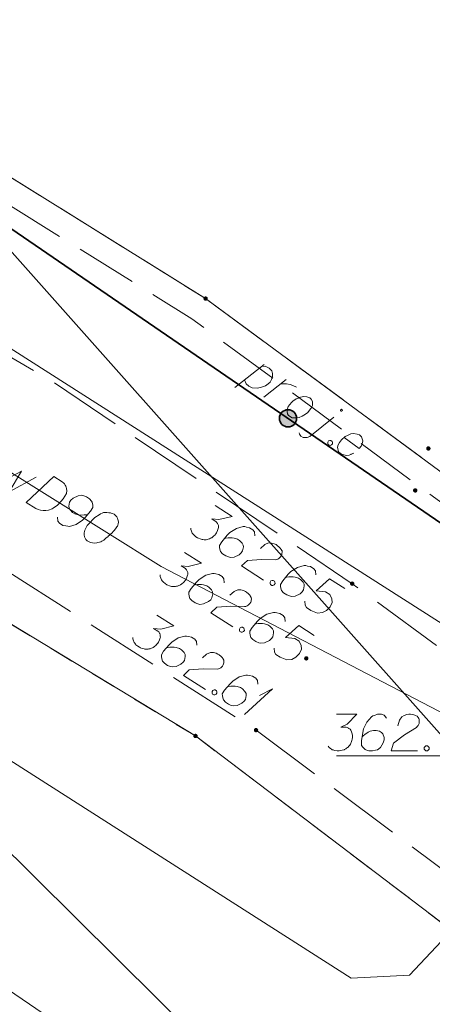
# Model space of a CAD drawing. Header units: metres. Extents: x 5554594 to 5556205, y 5636132 to 5636668.
# Tile 163 of 168: x 5555484 to 5555492, y 5636442 to 5636463. Entities that reach past the tile are written whole.
import ezdxf

# ---------------------------------------------------------------- set-up
doc = ezdxf.new("R2010")
doc.units = ezdxf.units.M
doc.header["$MEASUREMENT"] = 0
doc.header["$XCLIPFRAME"] = 0
for name, pattern in [('05-linia 2.5 1', [1.75, 1.25, -0.5]), ('L_0_06', [2, 1.5, -0.5]), ('PRZER1-1', [2, 1, -1]), ('PRZER3-1', [4, 3, -1])]:
    doc.linetypes.add(name, pattern=pattern)
for name, color, linetype, lineweight in [('#digitalizacja', 7, 'Continuous', 18), ('#RASTER', 7, 'Continuous', 18), ('#skartowane', 7, 'Continuous', 18), ('#zmodyfikowane', 7, 'Continuous', 18), ('#ZUDP', 7, 'Continuous', 18)]:
    doc.layers.add(name, color=color, linetype=linetype, lineweight=lineweight)
for name, color, linetype, lineweight, true_color in [('GEPPGD', 96, 'Continuous', 18, 0x008000), ('GESDZI', 18, 'Continuous', 18, 0x0a0909), ('GESKKL', 96, 'PRZER3-1', 18, 0x008000), ('GESUZY', 96, 'PRZER1-1', 18, 0x008000), ('GULENN', 1, 'Continuous', 18, 0xff0000), ('GULKSP', 36, 'Continuous', 18, 0x803300), ('GULWOP', 5, 'Continuous', 18, 0x0000ff), ('GUPWPI', 5, 'Continuous', 18, 0x0000ff)]:
    doc.layers.add(name, color=color, linetype=linetype, lineweight=lineweight, true_color=true_color)
picture_1 = doc.add_image_def('image2.tif', size_in_pixel=(18897, 11811))

# ---------------------------------------------------------------- blocks, each defined once
blk = doc.blocks.new('POINT')
blk.add_hatch(color=0).paths.add_polyline_path([(-0.000884, -0.0025), (-0.0025, -0.000884), (-0.0025, 0.000884), (0.000884, 0.0025), (0.0025, 0.000884), (0.0025, -0.000884), (0.000884, -0.0025)])
blk = doc.blocks.new('EPPGN')
blk.add_hatch(color=0).paths.add_polyline_path([(0, -0.09), (-0.027812, -0.085595), (-0.052901, -0.072812), (-0.072812, -0.052901), (-0.085595, -0.027812), (-0.09, 0), (-0.085595, 0.027812), (-0.072812, 0.052901), (-0.052901, 0.072812), (-0.027812, 0.085595), (0, 0.09), (0.027812, 0.085595), (0.052901, 0.072812), (0.072812, 0.052901), (0.085595, 0.027812), (0.09, 0), (0.085595, -0.027812), (0.072812, -0.052901), (0.052901, -0.072812), (0.027812, -0.085595)])
blk = doc.blocks.new('*U298')
at = {"layer": '#skartowane', "color": 7, "linetype": 'ByBlock', "lineweight": 18}
for q in [(5555488.391, 5636448.282), (5555488.703, 5636448.671)]:
    blk.add_line((5555488.964, 5636448.806), q, dxfattribs=at)
blk = doc.blocks.new('*U1667')
at = {"layer": '#ZUDP', "color": 1, "linetype": 'ByBlock', "lineweight": 18}
blk.add_line((5555488.197, 5636454.977), (5555488.797, 5636455.452), dxfattribs=at)
at = {"layer": '#ZUDP', "color": 1, "linetype": 'ByBlock', "lineweight": 18, "flags": 128}
blk.add_lwpolyline([(5555488.744, 5636455.41), (5555488.82, 5636455.413), (5555488.901, 5636455.375), (5555488.952, 5636455.323), (5555488.969, 5636455.267), (5555488.969, 5636455.207), (5555488.95, 5636455.141), (5555488.919, 5636455.09), (5555488.878, 5636455.054), (5555488.825, 5636455.013), (5555488.745, 5636454.984), (5555488.659, 5636454.966), (5555488.553, 5636454.971), (5555488.484, 5636455.007), (5555488.431, 5636455.054), (5555488.393, 5636455.133)], dxfattribs=at)
blk = doc.blocks.new('*U1668')
at = {"layer": '#ZUDP', "color": 1, "linetype": 'ByBlock', "lineweight": 18}
blk.add_line((5555488.793, 5636454.78), (5555489.245, 5636455.144), dxfattribs=at)
at = {"layer": '#ZUDP', "color": 1, "linetype": 'ByBlock', "lineweight": 18, "flags": 128}
blk.add_lwpolyline([(5555489.136, 5636455.055), (5555489.173, 5636455.057), (5555489.254, 5636455.056), (5555489.328, 5636455.038), (5555489.382, 5636455.021), (5555489.459, 5636454.986)], dxfattribs=at)
blk = doc.blocks.new('*U1669')
at = {"layer": '#ZUDP', "color": 1, "linetype": 'ByBlock', "lineweight": 18}
blk.add_line((5555489.734, 5636453.976), (5555490.223, 5636454.371), dxfattribs=at)
at = {"layer": '#ZUDP', "color": 1, "linetype": 'ByBlock', "lineweight": 18, "flags": 128}
for points in [[(5555490.394, 5636454.502), (5555490.395, 5636454.504), (5555490.396, 5636454.505), (5555490.397, 5636454.507), (5555490.397, 5636454.509), (5555490.398, 5636454.511), (5555490.398, 5636454.513), (5555490.398, 5636454.515), (5555490.397, 5636454.517), (5555490.397, 5636454.519), (5555490.396, 5636454.521), (5555490.395, 5636454.522), (5555490.394, 5636454.524), (5555490.393, 5636454.526), (5555490.392, 5636454.527), (5555490.39, 5636454.528), (5555490.389, 5636454.529), (5555490.387, 5636454.53), (5555490.385, 5636454.531), (5555490.383, 5636454.531), (5555490.381, 5636454.532), (5555490.379, 5636454.532), (5555490.377, 5636454.532), (5555490.375, 5636454.531), (5555490.373, 5636454.531), (5555490.372, 5636454.53), (5555490.37, 5636454.529), (5555490.368, 5636454.528), (5555490.367, 5636454.527), (5555490.365, 5636454.526), (5555490.364, 5636454.524), (5555490.363, 5636454.523), (5555490.362, 5636454.521), (5555490.361, 5636454.519), (5555490.361, 5636454.517), (5555490.361, 5636454.515), (5555490.36, 5636454.513), (5555490.361, 5636454.511), (5555490.361, 5636454.509), (5555490.361, 5636454.507), (5555490.362, 5636454.506), (5555490.363, 5636454.504), (5555490.364, 5636454.502), (5555490.365, 5636454.501), (5555490.367, 5636454.499), (5555490.368, 5636454.498), (5555490.37, 5636454.497), (5555490.371, 5636454.496), (5555490.373, 5636454.495), (5555490.375, 5636454.495), (5555490.377, 5636454.495), (5555490.379, 5636454.494), (5555490.381, 5636454.495), (5555490.383, 5636454.495), (5555490.385, 5636454.495), (5555490.387, 5636454.496), (5555490.388, 5636454.497), (5555490.39, 5636454.498), (5555490.391, 5636454.499), (5555490.393, 5636454.501), (5555490.394, 5636454.502)], [(5555489.511, 5636454.052), (5555489.52, 5636454.024), (5555489.547, 5636453.982), (5555489.594, 5636453.955), (5555489.628, 5636453.952), (5555489.674, 5636453.954), (5555489.734, 5636453.976)]]:
    blk.add_lwpolyline(points, dxfattribs=at)

msp = doc.modelspace()

# ---------------------------------------------------------------- hatches: boundary and pattern name
at = {"layer": '#skartowane', "linetype": 'Continuous', "lineweight": 35}
h = msp.add_hatch(color=7, dxfattribs=at)
edge = h.paths.add_edge_path()
edge.add_arc((5555489.285, 5636454.348), 0.175, 0, 360)
at = {"layer": '#skartowane', "linetype": 'Continuous', "lineweight": 18}
h = msp.add_hatch(color=7, dxfattribs=at)
edge = h.paths.add_edge_path()
edge.add_arc((5555492.16, 5636453.73), 0.045, 0, 360)
h = msp.add_hatch(color=7, dxfattribs=at)
edge = h.paths.add_edge_path()
edge.add_arc((5555491.89, 5636452.87), 0.045, 0, 360)
h = msp.add_hatch(color=7, dxfattribs=at)
edge = h.paths.add_edge_path()
edge.add_arc((5555490.6, 5636450.96), 0.045, 0, 360)
h = msp.add_hatch(color=7, dxfattribs=at)
edge = h.paths.add_edge_path()
edge.add_arc((5555489.66, 5636449.43), 0.045, 0, 360)
h = msp.add_hatch(color=7, dxfattribs=at)
edge = h.paths.add_edge_path()
edge.add_arc((5555488.63, 5636447.96), 0.045, 0, 360)

# ---------------------------------------------------------------- linework, layer by layer
at = {"layer": '#digitalizacja', "color": 5, "linetype": 'Continuous', "lineweight": 18}
for q in [(5555457.624, 5636469.502), (5555496.921, 5636445.974)]:
    msp.add_line((5555486.685, 5636451.31), q, dxfattribs=at)
at = {"layer": '#digitalizacja', "color": 36, "linetype": 'Continuous', "lineweight": 18, "true_color": 0x803300}
msp.add_line((5555466.999, 5636466.383), (5555497.54, 5636446.88), dxfattribs=at)
at = {"layer": '#digitalizacja', "color": 5, "linetype": 'Continuous', "lineweight": 18, "flags": 128}
for points in [[(5555468.916, 5636474.304), (5555508.576, 5636429.685), (5555515.269, 5636413.34), (5555521.42, 5636402.404)], [(5555483.572, 5636453.478), (5555483.327, 5636452.998), (5555483.828, 5636453.263), (5555483.573, 5636452.844), (5555484.129, 5636453.143)], [(5555484.491, 5636453.154), (5555484.661, 5636453.047), (5555484.693, 5636453.02), (5555484.705, 5636453.006), (5555484.724, 5636452.98), (5555484.733, 5636452.961), (5555484.741, 5636452.941), (5555484.751, 5636452.901), (5555484.753, 5636452.871), (5555484.747, 5636452.806), (5555484.678, 5636452.695), (5555484.642, 5636452.649), (5555484.621, 5636452.627), (5555484.6, 5636452.605), (5555484.58, 5636452.583), (5555484.554, 5636452.564), (5555484.525, 5636452.54), (5555484.477, 5636452.508), (5555484.454, 5636452.494), (5555484.38, 5636452.464), (5555484.326, 5636452.456), (5555484.27, 5636452.456), (5555484.213, 5636452.464), (5555484.166, 5636452.479), (5555484.118, 5636452.502), (5555483.923, 5636452.625), (5555484.491, 5636453.154)], [(5555484.563, 5636452.322), (5555484.568, 5636452.242), (5555484.604, 5636452.199), (5555484.674, 5636452.155), (5555484.736, 5636452.143), (5555484.773, 5636452.135), (5555484.807, 5636452.134), (5555484.944, 5636452.174), (5555485.074, 5636452.26), (5555485.13, 5636452.315), (5555485.241, 5636452.448), (5555485.288, 5636452.523), (5555485.286, 5636452.566), (5555485.271, 5636452.631), (5555485.263, 5636452.65), (5555485.222, 5636452.696), (5555485.157, 5636452.737), (5555485.101, 5636452.758), (5555485.059, 5636452.77), (5555484.984, 5636452.762), (5555484.884, 5636452.713), (5555484.838, 5636452.672), (5555484.813, 5636452.632), (5555484.797, 5636452.551), (5555484.801, 5636452.514), (5555484.824, 5636452.472), (5555484.874, 5636452.419), (5555484.919, 5636452.391), (5555484.984, 5636452.372), (5555485.028, 5636452.365), (5555485.113, 5636452.367), (5555485.159, 5636452.373), (5555485.184, 5636452.379)], [(5555485.732, 5636452.377), (5555485.722, 5636452.383), (5555485.689, 5636452.397), (5555485.666, 5636452.404), (5555485.648, 5636452.409), (5555485.617, 5636452.414), (5555485.577, 5636452.418), (5555485.543, 5636452.419), (5555485.505, 5636452.415), (5555485.478, 5636452.404), (5555485.447, 5636452.388), (5555485.416, 5636452.373), (5555485.382, 5636452.352), (5555485.36, 5636452.338), (5555485.331, 5636452.314), (5555485.285, 5636452.274), (5555485.223, 5636452.208), (5555485.175, 5636452.154), (5555485.141, 5636452.099), (5555485.121, 5636452.056), (5555485.113, 5636451.999), (5555485.112, 5636451.964), (5555485.118, 5636451.918), (5555485.136, 5636451.88), (5555485.147, 5636451.865), (5555485.174, 5636451.841), (5555485.199, 5636451.826), (5555485.243, 5636451.806), (5555485.284, 5636451.794), (5555485.318, 5636451.793), (5555485.369, 5636451.796), (5555485.393, 5636451.802), (5555485.426, 5636451.809), (5555485.453, 5636451.82), (5555485.473, 5636451.829), (5555485.499, 5636451.847), (5555485.51, 5636451.854), (5555485.536, 5636451.873), (5555485.564, 5636451.897), (5555485.593, 5636451.921), (5555485.611, 5636451.938), (5555485.625, 5636451.949), (5555485.643, 5636451.966), (5555485.681, 5636452.005), (5555485.702, 5636452.027), (5555485.722, 5636452.049), (5555485.749, 5636452.081), (5555485.782, 5636452.123), (5555485.792, 5636452.138), (5555485.799, 5636452.161), (5555485.807, 5636452.184), (5555485.811, 5636452.223), (5555485.808, 5636452.253), (5555485.803, 5636452.277), (5555485.792, 5636452.305), (5555485.778, 5636452.327), (5555485.766, 5636452.342), (5555485.754, 5636452.356), (5555485.732, 5636452.377)]]:
    msp.add_lwpolyline(points, dxfattribs=at)
at = {"layer": '#skartowane', "color": 7, "linetype": 'Continuous', "lineweight": 35, "flags": 128}
msp.add_lwpolyline([(5555468.81, 5636468.65), (5555471.5, 5636466.63), (5555472.37, 5636465.95), (5555473.82, 5636464.95), (5555499.77, 5636447.16)], dxfattribs=at)
at = {"layer": '#skartowane', "color": 7, "linetype": 'L_0_06', "lineweight": 18, "flags": 128}
msp.add_lwpolyline([(5555493.03, 5636444.67), (5555488.63, 5636447.96), (5555482.03, 5636452.18), (5555476.98, 5636455.3), (5555470.63, 5636458.9), (5555471.78, 5636461.74), (5555478.55, 5636458.51), (5555484.4, 5636455.14), (5555490.6, 5636450.96), (5555495.38, 5636447.45), (5555493.03, 5636444.67)], close=True, dxfattribs=at)
at = {"layer": '#skartowane', "color": 7, "linetype": 'Continuous', "lineweight": 18, "flags": 128}
for points in [[(5555487.791, 5636452.559), (5555488.139, 5636452.336), (5555487.867, 5636452.272), (5555487.722, 5636452.287), (5555487.812, 5636452.23), (5555487.829, 5636452.212), (5555487.836, 5636452.201), (5555487.842, 5636452.19), (5555487.849, 5636452.178), (5555487.859, 5636452.151), (5555487.86, 5636452.129), (5555487.86, 5636452.108), (5555487.856, 5636452.09), (5555487.843, 5636452.049), (5555487.829, 5636452.016), (5555487.82, 5636452.001), (5555487.807, 5636451.981), (5555487.783, 5636451.954), (5555487.765, 5636451.938), (5555487.748, 5636451.921), (5555487.733, 5636451.909), (5555487.722, 5636451.902), (5555487.71, 5636451.896), (5555487.699, 5636451.889), (5555487.68, 5636451.88), (5555487.652, 5636451.87), (5555487.627, 5636451.864), (5555487.611, 5636451.861), (5555487.59, 5636451.861), (5555487.569, 5636451.86), (5555487.542, 5636451.863), (5555487.529, 5636451.864), (5555487.488, 5636451.877), (5555487.455, 5636451.891), (5555487.432, 5636451.898), (5555487.397, 5636451.921), (5555487.36, 5636451.951), (5555487.349, 5636451.966), (5555487.337, 5636451.98), (5555487.325, 5636451.995), (5555487.317, 5636452.014), (5555487.308, 5636452.034), (5555487.296, 5636452.069), (5555487.294, 5636452.099)], [(5555488.607, 5636451.939), (5555488.602, 5636452.019), (5555488.567, 5636452.063), (5555488.498, 5636452.107), (5555488.435, 5636452.119), (5555488.399, 5636452.128), (5555488.364, 5636452.129), (5555488.228, 5636452.091), (5555488.096, 5636452.006), (5555488.04, 5636451.951), (5555487.928, 5636451.819), (5555487.88, 5636451.745), (5555487.881, 5636451.702), (5555487.895, 5636451.637), (5555487.904, 5636451.618), (5555487.944, 5636451.571), (5555488.009, 5636451.529), (5555488.065, 5636451.508), (5555488.106, 5636451.495), (5555488.181, 5636451.503), (5555488.282, 5636451.551), (5555488.329, 5636451.591), (5555488.354, 5636451.631), (5555488.371, 5636451.712), (5555488.367, 5636451.749), (5555488.345, 5636451.791), (5555488.294, 5636451.844), (5555488.25, 5636451.873), (5555488.185, 5636451.893), (5555488.141, 5636451.901), (5555488.056, 5636451.899), (5555488.01, 5636451.893), (5555487.986, 5636451.888)], [(5555488.723, 5636451.682), (5555488.809, 5636451.761), (5555488.887, 5636451.795), (5555488.947, 5636451.791), (5555489.002, 5636451.778), (5555489.04, 5636451.76), (5555489.065, 5636451.745), (5555489.106, 5636451.711), (5555489.13, 5636451.682), (5555489.141, 5636451.667), (5555489.162, 5636451.633), (5555489.164, 5636451.604), (5555489.161, 5636451.578), (5555489.157, 5636451.56), (5555489.149, 5636451.536), (5555489.133, 5636451.512), (5555489.112, 5636451.49), (5555489.098, 5636451.478), (5555489.075, 5636451.465), (5555489.047, 5636451.454), (5555489.023, 5636451.449), (5555488.739, 5636451.455), (5555488.453, 5636451.435), (5555488.332, 5636451.323), (5555488.785, 5636451.033)], [(5555487.163, 5636451.6), (5555487.511, 5636451.377), (5555487.239, 5636451.313), (5555487.094, 5636451.328), (5555487.184, 5636451.271), (5555487.2, 5636451.253), (5555487.207, 5636451.242), (5555487.214, 5636451.231), (5555487.221, 5636451.219), (5555487.231, 5636451.192), (5555487.232, 5636451.17), (5555487.232, 5636451.149), (5555487.227, 5636451.131), (5555487.215, 5636451.09), (5555487.201, 5636451.057), (5555487.191, 5636451.042), (5555487.179, 5636451.022), (5555487.155, 5636450.995), (5555487.137, 5636450.979), (5555487.119, 5636450.962), (5555487.105, 5636450.95), (5555487.093, 5636450.943), (5555487.082, 5636450.937), (5555487.071, 5636450.93), (5555487.051, 5636450.921), (5555487.024, 5636450.911), (5555486.999, 5636450.906), (5555486.983, 5636450.902), (5555486.962, 5636450.902), (5555486.94, 5636450.901), (5555486.914, 5636450.904), (5555486.901, 5636450.905), (5555486.86, 5636450.918), (5555486.827, 5636450.932), (5555486.804, 5636450.939), (5555486.769, 5636450.962), (5555486.732, 5636450.992), (5555486.72, 5636451.007), (5555486.709, 5636451.021), (5555486.697, 5636451.036), (5555486.688, 5636451.055), (5555486.68, 5636451.075), (5555486.668, 5636451.11), (5555486.665, 5636451.14)], [(5555489.856, 5636451.141), (5555489.851, 5636451.221), (5555489.816, 5636451.264), (5555489.746, 5636451.309), (5555489.684, 5636451.321), (5555489.648, 5636451.33), (5555489.613, 5636451.331), (5555489.476, 5636451.292), (5555489.345, 5636451.208), (5555489.289, 5636451.153), (5555489.177, 5636451.021), (5555489.129, 5636450.946), (5555489.13, 5636450.904), (5555489.144, 5636450.839), (5555489.153, 5636450.819), (5555489.193, 5636450.772), (5555489.258, 5636450.731), (5555489.314, 5636450.709), (5555489.355, 5636450.697), (5555489.43, 5636450.705), (5555489.531, 5636450.753), (5555489.578, 5636450.793), (5555489.603, 5636450.833), (5555489.619, 5636450.913), (5555489.615, 5636450.951), (5555489.593, 5636450.993), (5555489.543, 5636451.046), (5555489.498, 5636451.075), (5555489.434, 5636451.095), (5555489.39, 5636451.102), (5555489.305, 5636451.1), (5555489.259, 5636451.095), (5555489.234, 5636451.089)], [(5555487.979, 5636450.98), (5555487.974, 5636451.06), (5555487.939, 5636451.104), (5555487.869, 5636451.148), (5555487.807, 5636451.16), (5555487.771, 5636451.169), (5555487.736, 5636451.17), (5555487.599, 5636451.132), (5555487.468, 5636451.047), (5555487.412, 5636450.992), (5555487.3, 5636450.86), (5555487.252, 5636450.786), (5555487.253, 5636450.743), (5555487.267, 5636450.678), (5555487.276, 5636450.659), (5555487.316, 5636450.612), (5555487.381, 5636450.57), (5555487.437, 5636450.549), (5555487.478, 5636450.536), (5555487.553, 5636450.544), (5555487.654, 5636450.592), (5555487.701, 5636450.632), (5555487.726, 5636450.672), (5555487.742, 5636450.753), (5555487.738, 5636450.79), (5555487.716, 5636450.832), (5555487.666, 5636450.886), (5555487.621, 5636450.914), (5555487.557, 5636450.934), (5555487.513, 5636450.942), (5555487.428, 5636450.94), (5555487.382, 5636450.934), (5555487.357, 5636450.929)], [(5555490.448, 5636450.86), (5555490.134, 5636451.061), (5555489.864, 5636450.813), (5555490.056, 5636450.795), (5555490.14, 5636450.741), (5555490.181, 5636450.652), (5555490.189, 5636450.577), (5555490.145, 5636450.486), (5555490.076, 5636450.411), (5555489.992, 5636450.367), (5555489.887, 5636450.356), (5555489.755, 5636450.413), (5555489.666, 5636450.47), (5555489.633, 5636450.519), (5555489.629, 5636450.599)], [(5555488.983, 5636451.026), (5555489.008, 5636451.01), (5555489.017, 5636450.99), (5555489.019, 5636450.961), (5555489.003, 5636450.936), (5555488.975, 5636450.925), (5555488.954, 5636450.925), (5555488.929, 5636450.941), (5555488.921, 5636450.96), (5555488.919, 5636450.99), (5555488.934, 5636451.015), (5555488.962, 5636451.025), (5555488.983, 5636451.026)], [(5555488.095, 5636450.723), (5555488.18, 5636450.802), (5555488.258, 5636450.836), (5555488.319, 5636450.832), (5555488.373, 5636450.819), (5555488.411, 5636450.801), (5555488.436, 5636450.786), (5555488.478, 5636450.752), (5555488.501, 5636450.723), (5555488.513, 5636450.708), (5555488.533, 5636450.674), (5555488.536, 5636450.645), (5555488.533, 5636450.619), (5555488.528, 5636450.601), (5555488.521, 5636450.578), (5555488.505, 5636450.553), (5555488.484, 5636450.531), (5555488.469, 5636450.519), (5555488.447, 5636450.506), (5555488.419, 5636450.495), (5555488.395, 5636450.49), (5555488.111, 5636450.496), (5555487.825, 5636450.476), (5555487.704, 5636450.364), (5555488.157, 5636450.074)], [(5555486.601, 5636450.317), (5555486.95, 5636450.094), (5555486.677, 5636450.03), (5555486.533, 5636450.045), (5555486.622, 5636449.988), (5555486.639, 5636449.97), (5555486.646, 5636449.959), (5555486.653, 5636449.948), (5555486.659, 5636449.936), (5555486.67, 5636449.909), (5555486.67, 5636449.887), (5555486.671, 5636449.866), (5555486.666, 5636449.848), (5555486.654, 5636449.807), (5555486.64, 5636449.774), (5555486.63, 5636449.759), (5555486.617, 5636449.739), (5555486.593, 5636449.712), (5555486.576, 5636449.695), (5555486.558, 5636449.679), (5555486.543, 5636449.667), (5555486.532, 5636449.66), (5555486.521, 5636449.653), (5555486.509, 5636449.647), (5555486.49, 5636449.638), (5555486.462, 5636449.628), (5555486.438, 5636449.622), (5555486.421, 5636449.619), (5555486.4, 5636449.618), (5555486.379, 5636449.618), (5555486.353, 5636449.621), (5555486.339, 5636449.622), (5555486.298, 5636449.634), (5555486.265, 5636449.649), (5555486.242, 5636449.656), (5555486.207, 5636449.678), (5555486.171, 5636449.709), (5555486.159, 5636449.723), (5555486.147, 5636449.738), (5555486.135, 5636449.752), (5555486.127, 5636449.772), (5555486.118, 5636449.791), (5555486.106, 5636449.827), (5555486.104, 5636449.857)], [(5555489.228, 5636450.182), (5555489.223, 5636450.262), (5555489.188, 5636450.305), (5555489.118, 5636450.35), (5555489.055, 5636450.362), (5555489.019, 5636450.371), (5555488.985, 5636450.372), (5555488.848, 5636450.333), (5555488.717, 5636450.249), (5555488.661, 5636450.194), (5555488.548, 5636450.062), (5555488.501, 5636449.987), (5555488.502, 5636449.945), (5555488.516, 5636449.88), (5555488.525, 5636449.86), (5555488.565, 5636449.813), (5555488.629, 5636449.772), (5555488.685, 5636449.75), (5555488.727, 5636449.738), (5555488.802, 5636449.746), (5555488.903, 5636449.794), (5555488.949, 5636449.834), (5555488.975, 5636449.874), (5555488.991, 5636449.954), (5555488.987, 5636449.992), (5555488.965, 5636450.034), (5555488.915, 5636450.087), (5555488.87, 5636450.116), (5555488.806, 5636450.136), (5555488.762, 5636450.143), (5555488.676, 5636450.141), (5555488.631, 5636450.136), (5555488.606, 5636450.13)], [(5555488.355, 5636450.067), (5555488.38, 5636450.051), (5555488.389, 5636450.031), (5555488.391, 5636450.002), (5555488.375, 5636449.977), (5555488.347, 5636449.966), (5555488.326, 5636449.966), (5555488.301, 5636449.982), (5555488.292, 5636450.001), (5555488.29, 5636450.031), (5555488.306, 5636450.056), (5555488.334, 5636450.066), (5555488.355, 5636450.067)], [(5555489.819, 5636449.901), (5555489.506, 5636450.102), (5555489.235, 5636449.854), (5555489.427, 5636449.836), (5555489.512, 5636449.782), (5555489.553, 5636449.693), (5555489.561, 5636449.618), (5555489.517, 5636449.527), (5555489.448, 5636449.452), (5555489.364, 5636449.408), (5555489.259, 5636449.397), (5555489.127, 5636449.454), (5555489.037, 5636449.511), (5555489.005, 5636449.56), (5555489, 5636449.64)], [(5555487.418, 5636449.697), (5555487.413, 5636449.777), (5555487.378, 5636449.82), (5555487.308, 5636449.865), (5555487.245, 5636449.877), (5555487.209, 5636449.886), (5555487.175, 5636449.887), (5555487.038, 5636449.848), (5555486.907, 5636449.764), (5555486.851, 5636449.709), (5555486.738, 5636449.577), (5555486.691, 5636449.503), (5555486.691, 5636449.46), (5555486.706, 5636449.395), (5555486.714, 5636449.375), (5555486.755, 5636449.329), (5555486.819, 5636449.287), (5555486.875, 5636449.265), (5555486.917, 5636449.253), (5555486.992, 5636449.261), (5555487.092, 5636449.309), (5555487.139, 5636449.349), (5555487.165, 5636449.389), (5555487.181, 5636449.469), (5555487.177, 5636449.507), (5555487.155, 5636449.549), (5555487.105, 5636449.602), (5555487.06, 5636449.631), (5555486.996, 5636449.651), (5555486.951, 5636449.658), (5555486.866, 5636449.657), (5555486.821, 5636449.651), (5555486.796, 5636449.646)], [(5555487.534, 5636449.44), (5555487.619, 5636449.519), (5555487.697, 5636449.553), (5555487.758, 5636449.549), (5555487.812, 5636449.536), (5555487.85, 5636449.518), (5555487.875, 5636449.502), (5555487.917, 5636449.469), (5555487.94, 5636449.44), (5555487.952, 5636449.425), (5555487.972, 5636449.391), (5555487.974, 5636449.362), (5555487.972, 5636449.335), (5555487.967, 5636449.317), (5555487.959, 5636449.294), (5555487.943, 5636449.269), (5555487.922, 5636449.248), (5555487.908, 5636449.236), (5555487.885, 5636449.222), (5555487.858, 5636449.212), (5555487.833, 5636449.207), (5555487.55, 5636449.213), (5555487.263, 5636449.193), (5555487.143, 5636449.08), (5555487.595, 5636448.791)], [(5555488.666, 5636448.898), (5555488.661, 5636448.978), (5555488.626, 5636449.022), (5555488.557, 5636449.067), (5555488.494, 5636449.078), (5555488.458, 5636449.088), (5555488.423, 5636449.089), (5555488.287, 5636449.05), (5555488.156, 5636448.966), (5555488.099, 5636448.91), (5555487.987, 5636448.779), (5555487.939, 5636448.704), (5555487.94, 5636448.662), (5555487.955, 5636448.596), (5555487.963, 5636448.577), (5555488.003, 5636448.53), (5555488.068, 5636448.489), (5555488.124, 5636448.467), (5555488.165, 5636448.455), (5555488.241, 5636448.463), (5555488.341, 5636448.51), (5555488.388, 5636448.551), (5555488.413, 5636448.59), (5555488.43, 5636448.671), (5555488.426, 5636448.709), (5555488.404, 5636448.751), (5555488.354, 5636448.804), (5555488.309, 5636448.833), (5555488.244, 5636448.853), (5555488.2, 5636448.86), (5555488.115, 5636448.858), (5555488.069, 5636448.852), (5555488.045, 5636448.847)], [(5555487.794, 5636448.783), (5555487.819, 5636448.767), (5555487.827, 5636448.748), (5555487.829, 5636448.719), (5555487.813, 5636448.694), (5555487.786, 5636448.683), (5555487.765, 5636448.683), (5555487.74, 5636448.699), (5555487.731, 5636448.718), (5555487.729, 5636448.748), (5555487.745, 5636448.773), (5555487.772, 5636448.783), (5555487.794, 5636448.783)], [(5555490.279, 5636447.435), (5555493.383, 5636447.435), (5555494.95, 5636446.31)]]:
    msp.add_lwpolyline(points, dxfattribs=at)
at = {"layer": '#skartowane', "color": 5, "linetype": 'Continuous', "lineweight": 18, "flags": 128}
for points in [[(5555490.279, 5636448.286), (5555490.693, 5636448.286), (5555490.498, 5636448.085), (5555490.368, 5636448.02), (5555490.474, 5636448.02), (5555490.498, 5636448.014), (5555490.51, 5636448.008), (5555490.521, 5636448.002), (5555490.533, 5636447.996), (5555490.557, 5636447.979), (5555490.569, 5636447.961), (5555490.58, 5636447.943), (5555490.586, 5636447.925), (5555490.598, 5636447.884), (5555490.604, 5636447.849), (5555490.604, 5636447.831), (5555490.604, 5636447.807), (5555490.598, 5636447.772), (5555490.592, 5636447.748), (5555490.586, 5636447.725), (5555490.58, 5636447.707), (5555490.575, 5636447.695), (5555490.569, 5636447.683), (5555490.563, 5636447.672), (5555490.551, 5636447.654), (5555490.533, 5636447.63), (5555490.516, 5636447.613), (5555490.504, 5636447.601), (5555490.486, 5636447.589), (5555490.468, 5636447.577), (5555490.445, 5636447.565), (5555490.433, 5636447.559), (5555490.392, 5636447.548), (5555490.356, 5636447.542), (5555490.332, 5636447.536), (5555490.291, 5636447.536), (5555490.244, 5636447.542), (5555490.226, 5636447.548), (5555490.208, 5636447.554), (5555490.191, 5636447.559), (5555490.173, 5636447.571), (5555490.155, 5636447.583), (5555490.126, 5636447.607), (5555490.108, 5636447.63)], [(5555491.301, 5636448.203), (5555491.254, 5636448.268), (5555491.201, 5636448.286), (5555491.118, 5636448.286), (5555491.059, 5636448.262), (5555491.023, 5636448.25), (5555490.994, 5636448.233), (5555490.899, 5636448.126), (5555490.834, 5636447.985), (5555490.817, 5636447.908), (5555490.793, 5636447.737), (5555490.793, 5636447.648), (5555490.817, 5636447.613), (5555490.864, 5636447.565), (5555490.882, 5636447.554), (5555490.941, 5636447.536), (5555491.017, 5636447.536), (5555491.077, 5636447.548), (5555491.118, 5636447.559), (5555491.177, 5636447.607), (5555491.236, 5636447.701), (5555491.254, 5636447.76), (5555491.254, 5636447.807), (5555491.224, 5636447.884), (5555491.201, 5636447.914), (5555491.159, 5636447.937), (5555491.088, 5636447.955), (5555491.035, 5636447.955), (5555490.97, 5636447.937), (5555490.929, 5636447.92), (5555490.858, 5636447.872), (5555490.823, 5636447.843), (5555490.805, 5636447.825)], [(5555491.537, 5636448.05), (5555491.567, 5636448.162), (5555491.614, 5636448.233), (5555491.667, 5636448.262), (5555491.72, 5636448.28), (5555491.762, 5636448.286), (5555491.791, 5636448.286), (5555491.844, 5636448.28), (5555491.88, 5636448.268), (5555491.897, 5636448.262), (5555491.933, 5636448.244), (5555491.95, 5636448.221), (5555491.962, 5636448.197), (5555491.968, 5636448.179), (5555491.974, 5636448.156), (5555491.974, 5636448.126), (5555491.968, 5636448.097), (5555491.962, 5636448.079), (5555491.95, 5636448.055), (5555491.933, 5636448.032), (5555491.915, 5636448.014), (5555491.673, 5636447.866), (5555491.443, 5636447.695), (5555491.401, 5636447.536), (5555491.939, 5636447.536)], [(5555492.11, 5636447.636), (5555492.139, 5636447.636), (5555492.157, 5636447.624), (5555492.175, 5636447.601), (5555492.175, 5636447.571), (5555492.157, 5636447.548), (5555492.139, 5636447.536), (5555492.11, 5636447.536), (5555492.092, 5636447.548), (5555492.074, 5636447.571), (5555492.074, 5636447.601), (5555492.092, 5636447.624), (5555492.11, 5636447.636)]]:
    msp.add_lwpolyline(points, dxfattribs=at)
at = {"layer": '#skartowane', "color": 7, "linetype": 'Continuous', "lineweight": 35}
msp.add_circle((5555489.285, 5636454.348), 0.175, dxfattribs=at)
at = {"layer": '#zmodyfikowane', "color": 5, "linetype": 'Continuous', "lineweight": 18, "true_color": 0x0000ff, "flags": 128}
msp.add_lwpolyline([(5555490.58, 5636442.88), (5555480.97, 5636449.01), (5555451.045, 5636421.409)], dxfattribs=at)
at = {"layer": '#ZUDP', "color": 1, "linetype": '05-linia 2.5 1', "lineweight": 18, "flags": 128}
msp.add_lwpolyline([(5555526.116, 5636408.566), (5555512.796, 5636436.585), (5555501.37, 5636446.03), (5555487.317, 5636456.386), (5555467.367, 5636468.81)], dxfattribs=at)
at = {"layer": '#ZUDP', "color": 1, "linetype": 'Continuous', "lineweight": 18, "flags": 128}
for points in [[(5555489.729, 5636454.765), (5555489.762, 5636454.741), (5555489.786, 5636454.694), (5555489.785, 5636454.613), (5555489.773, 5636454.586), (5555489.76, 5636454.559), (5555489.746, 5636454.54), (5555489.693, 5636454.468), (5555489.644, 5636454.431), (5555489.578, 5636454.392), (5555489.515, 5636454.365), (5555489.436, 5636454.358), (5555489.368, 5636454.356), (5555489.297, 5636454.408), (5555489.275, 5636454.439), (5555489.265, 5636454.484), (5555489.268, 5636454.518), (5555489.291, 5636454.589), (5555489.354, 5636454.675), (5555489.384, 5636454.696), (5555489.449, 5636454.744), (5555489.492, 5636454.763), (5555489.516, 5636454.775), (5555489.602, 5636454.792), (5555489.671, 5636454.786), (5555489.729, 5636454.765)], [(5555490.165, 5636453.894), (5555490.188, 5636453.876), (5555490.196, 5636453.856), (5555490.196, 5636453.827), (5555490.178, 5636453.803), (5555490.15, 5636453.794), (5555490.129, 5636453.795), (5555490.105, 5636453.813), (5555490.098, 5636453.833), (5555490.098, 5636453.862), (5555490.115, 5636453.886), (5555490.143, 5636453.895), (5555490.165, 5636453.894)], [(5555490.438, 5636453.956), (5555490.742, 5636453.732), (5555490.782, 5636453.776), (5555490.804, 5636453.826), (5555490.817, 5636453.883), (5555490.791, 5636453.967), (5555490.747, 5636454.007), (5555490.702, 5636454.026), (5555490.629, 5636454.036), (5555490.571, 5636454.027), (5555490.504, 5636453.996), (5555490.457, 5636453.972), (5555490.378, 5636453.905), (5555490.34, 5636453.853), (5555490.313, 5636453.806), (5555490.299, 5636453.758), (5555490.318, 5636453.664), (5555490.352, 5636453.631), (5555490.394, 5636453.607), (5555490.399, 5636453.604), (5555490.481, 5636453.587), (5555490.539, 5636453.596), (5555490.571, 5636453.609), (5555490.579, 5636453.61), (5555490.635, 5636453.635)]]:
    msp.add_lwpolyline(points, dxfattribs=at)
at = {"layer": 'GESDZI', "color": 96, "linetype": 'Continuous', "lineweight": 18, "flags": 128}
for points in [[(5555527.3, 5636407.24), (5555513.2, 5636436.9), (5555501.678, 5636446.425), (5555487.598, 5636456.8), (5555473.057, 5636465.855), (5555476.226, 5636474.148), (5555479.095, 5636477.123), (5555487.899, 5636483.58), (5555492.02, 5636486.875), (5555494.886, 5636489.995), (5555497.916, 5636495.121), (5555498.831, 5636497.826)], [(5555399.135, 5636366.433), (5555401.58, 5636375.21), (5555407.98, 5636388.69), (5555410.8, 5636392.86), (5555424.78, 5636404.45), (5555441.83, 5636417.85), (5555451.21, 5636424.13), (5555457.42, 5636431.35), (5555469.38, 5636450.93), (5555472.46, 5636456.89), (5555487.39, 5636447.84), (5555495.36, 5636441.79), (5555512.96, 5636426.69), (5555500.39, 5636427.61), (5555493.74, 5636426.2), (5555492.33, 5636424.58), (5555491.43, 5636422.53), (5555488.92, 5636412.93), (5555484.75, 5636396.97), (5555483.807, 5636393.359)]]:
    msp.add_lwpolyline(points, dxfattribs=at)
msp.add_lwpolyline([(5555472.46, 5636456.89), (5555470.67, 5636460.65), (5555473.057, 5636465.855), (5555487.598, 5636456.8), (5555501.678, 5636446.425), (5555513.2, 5636436.9), (5555527.3, 5636407.24), (5555525.52, 5636402.57), (5555521.72, 5636403.58), (5555519.11, 5636408.15), (5555517.98, 5636411.55), (5555516.52, 5636415.95), (5555512.96, 5636426.69), (5555495.36, 5636441.79), (5555487.39, 5636447.84), (5555472.46, 5636456.89)], close=True, dxfattribs=at)
at = {"layer": 'GESKKL', "color": 96, "linetype": 'PRZER3-1', "lineweight": 18, "ltscale": 0.5, "true_color": 0x008000}
for points in [[(5555487.598, 5636456.8), (5555473.057, 5636465.855), (5555476.226, 5636474.148), (5555479.095, 5636477.123), (5555487.899, 5636483.58), (5555492.02, 5636486.875), (5555494.886, 5636489.995), (5555497.916, 5636495.121), (5555498.831, 5636497.826)], [(5555551.456, 5636451.435), (5555545.937, 5636443.537), (5555537.284, 5636430.391), (5555527.3, 5636407.24), (5555513.2, 5636436.9), (5555501.678, 5636446.425), (5555487.598, 5636456.8)]]:
    msp.add_lwpolyline(points, dxfattribs=at)
at = {"layer": 'GESUZY', "color": 96, "linetype": 'PRZER1-1', "lineweight": 18, "ltscale": 0.5, "true_color": 0x008000}
for points in [[(5555487.598, 5636456.8), (5555473.057, 5636465.855), (5555476.226, 5636474.148), (5555479.095, 5636477.123), (5555487.899, 5636483.58), (5555492.02, 5636486.875), (5555494.886, 5636489.995), (5555497.916, 5636495.121), (5555498.831, 5636497.826)], [(5555399.135, 5636366.433), (5555401.58, 5636375.21), (5555407.98, 5636388.69), (5555410.8, 5636392.86), (5555424.78, 5636404.45), (5555441.83, 5636417.85), (5555451.21, 5636424.13), (5555457.42, 5636431.35), (5555469.38, 5636450.93), (5555472.46, 5636456.89), (5555487.39, 5636447.84), (5555495.36, 5636441.79), (5555512.96, 5636426.69), (5555500.39, 5636427.61), (5555493.74, 5636426.2), (5555492.33, 5636424.58), (5555491.43, 5636422.53)], [(5555551.456, 5636451.435), (5555545.937, 5636443.537), (5555537.284, 5636430.391), (5555527.3, 5636407.24), (5555513.2, 5636436.9), (5555501.678, 5636446.425), (5555487.598, 5636456.8)]]:
    msp.add_lwpolyline(points, dxfattribs=at)
msp.add_lwpolyline([(5555472.46, 5636456.89), (5555487.39, 5636447.84), (5555495.36, 5636441.79), (5555512.96, 5636426.69), (5555516.52, 5636415.95), (5555517.98, 5636411.55), (5555519.11, 5636408.15), (5555521.72, 5636403.58), (5555525.52, 5636402.57), (5555527.3, 5636407.24), (5555513.2, 5636436.9), (5555501.678, 5636446.425), (5555487.598, 5636456.8), (5555473.057, 5636465.855), (5555470.67, 5636460.65), (5555472.46, 5636456.89)], close=True, dxfattribs=at)
at = {"layer": 'GULENN', "color": 1, "linetype": 'Continuous', "lineweight": 18, "true_color": 0xff0000, "flags": 128}
msp.add_lwpolyline([(5555453.145, 5636422.208), (5555458.1, 5636427.04), (5555462.88, 5636431.66), (5555466.81, 5636437.7), (5555474.48, 5636447), (5555476.33, 5636449.31), (5555477.4, 5636449.78), (5555479.13, 5636449.45), (5555482.43, 5636446.6), (5555488.29, 5636440.79), (5555497.88, 5636432.94), (5555499.03, 5636432.8), (5555501.29, 5636433.6), (5555503.6, 5636433.24), (5555509.57, 5636428.99), (5555511.04, 5636427.42)], dxfattribs=at)
at = {"layer": 'GULKSP', "color": 36, "linetype": 'Continuous', "lineweight": 18, "true_color": 0x803300, "flags": 128}
msp.add_lwpolyline([(5555496.79, 5636447), (5555489.28, 5636438.73), (5555479.68, 5636445.28), (5555454.469, 5636421.194)], dxfattribs=at)
at = {"layer": 'GULWOP', "color": 5, "linetype": 'Continuous', "lineweight": 18, "true_color": 0x0000ff, "flags": 128}
msp.add_lwpolyline([(5555495.07, 5636446.45), (5555494.95, 5636446.31), (5555491.77, 5636442.94), (5555490.58, 5636442.88)], dxfattribs=at)

# ---------------------------------------------------------------- block references
at = {"layer": '#skartowane', "color": 7, "linetype": 'Continuous', "lineweight": 18}
msp.add_blockref('*U298', (0, 0), dxfattribs=at)
at = {"layer": '#ZUDP', "color": 1, "linetype": 'Continuous', "lineweight": 18}
for name in ['*U1667', '*U1668', '*U1669']:
    msp.add_blockref(name, (0, 0), dxfattribs=at)
at = {"layer": 'GEPPGD', "color": 96, "lineweight": 18, "true_color": 0x008000, "xscale": 0.5, "yscale": 0.5, "zscale": 0.5, "rotation": 90}
for p in [(5555487.598, 5636456.8), (5555487.39, 5636447.84)]:
    msp.add_blockref('EPPGN', p, dxfattribs=at)
at = {"layer": 'GUPWPI', "color": 5, "lineweight": 18, "true_color": 0x0000ff, "rotation": 90}
for p in [(5555490.58, 5636442.88), (5555491.77, 5636442.94)]:
    msp.add_blockref('POINT', p, dxfattribs=at)

# ---------------------------------------------------------------- pictures from other files: only their frames are drawn
at = {"layer": '#RASTER', "color": 252, "linetype": 'Continuous', "lineweight": 18}
image = msp.add_image(picture_1, insert=(5555393.385, 5636149.865), size_in_units=(811.151, 518.084), dxfattribs=at)
image.set_boundary_path([(-0.5, -0.5), (-0.5, 11810.5), (18896.5, 11810.5), (18896.5, -0.5), (-0.5, -0.5)])
image.dxf.flags = 15

doc.saveas('drawing.dxf')
